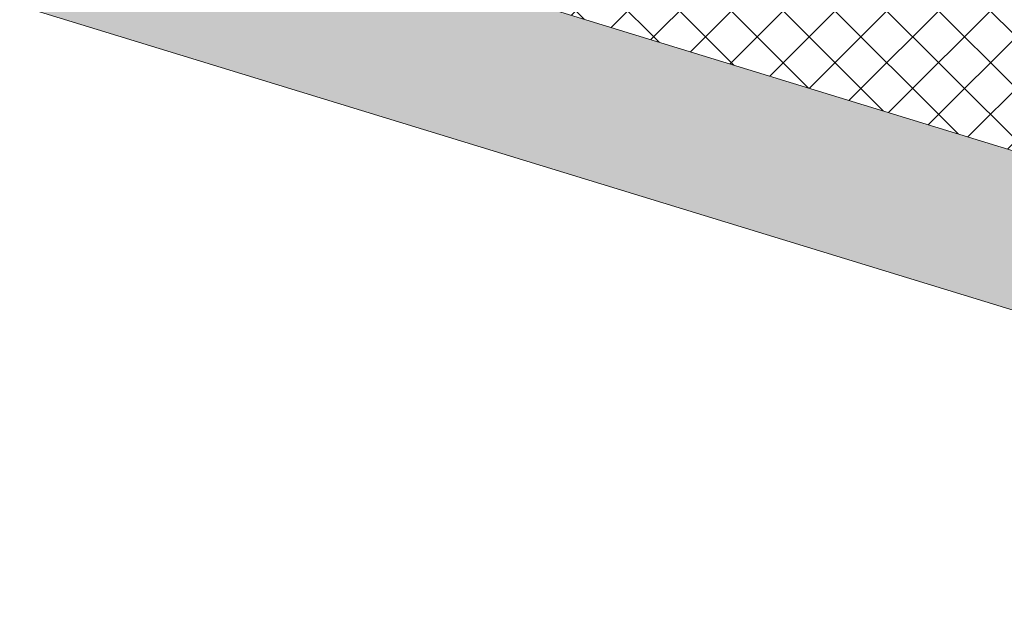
# Model space of a CAD drawing. Header units: millimetres. Extents: x -2220 to 52371, y -4077 to 6953.
# Tile 38 of 256: x 4169 to 4975, y -2697 to -2213. Entities that reach past the tile are written whole.
import ezdxf

# ---------------------------------------------------------------- set-up
doc = ezdxf.new("R2010")
doc.units = ezdxf.units.MM
doc.header["$MEASUREMENT"] = 0
doc.linetypes.add('Wipeout_Contour', pattern=[1000, 0, -1000])
doc.layers.add('12_FAÇ_Façana', color=7, linetype='Continuous')
doc.layers.add('Nuevo_08_E_Envans secs', color=7, linetype='Continuous')
doc.layers.add('12_FAÇ_Façana_Pluma_Nº__102', color=7, linetype='Continuous', lineweight=5, true_color=0xcccccc)
doc.layers.add('12_FAÇ_Façana_Pluma_Nº__174', color=7, linetype='Continuous', lineweight=13, true_color=0xe4ad2c)
doc.layers.add('12_FAÇ_Façana_Pluma_Nº__7', color=7, linetype='Continuous', lineweight=5)

# ---------------------------------------------------------------- blocks, each defined once
blk = doc.blocks.new('Elem Sección_14_1')
at = {"layer": '12_FAÇ_Façana_Pluma_Nº__102', "linetype": 'Continuous', "lineweight": 0, "true_color": 0xe5e5e5}
blk.add_hatch(color=254, dxfattribs=at).paths.add_polyline_path([(778.79, -1161.36), (9655.75, -3885.6), (9715.31, -3773.22), (6546.37, -2800.71), (6538.43, -2815.7), (6095.56, -2679.79), (6103.5, -2664.8), (838.34, -1048.99)])
at = {"layer": '12_FAÇ_Façana_Pluma_Nº__174', "linetype": 'Continuous', "lineweight": 13, "true_color": 0xe4ad2c}
h = blk.add_hatch(dxfattribs=at)
h.set_pattern_fill('SATE_Aislamiento_0001', color=42, style=0, pattern_type=2)
h.set_pattern_definition([(45, (0, 0), (-21.2132, 21.2132), []), (135, (0, 0), (21.2132, 21.2132), [])])
h.paths.add_polyline_path([(6103.5, -2664.8), (6174.97, -2529.96), (6135.6, -2517.87), (949.17, -926.22), (909.8, -914.14), (838.34, -1048.99)])
at = {"layer": '12_FAÇ_Façana_Pluma_Nº__7', "color": 7, "linetype": 'Continuous', "lineweight": 5}
for p, q in [((838.34, -1048.99), (6103.5, -2664.8)), ((813.23, -1171.93), (9655.75, -3885.6))]:
    blk.add_line(p, q, dxfattribs=at)
blk = doc.blocks.new('Elem Sección_111_1')
at = {"color": 254, "linetype": 'Wipeout_Contour', "lineweight": 0, "ltscale": 15755.887503}
blk.add_wipeout([(968.96, -802.52), (6170.16, -2398.7), (6172.54, -2394.21), (971.34, -798.02)], dxfattribs=at).dxf.layer = 'Nuevo_08_E_Envans secs'
at = {"color": 254, "linetype": 'Wipeout_Contour', "lineweight": 0, "ltscale": 15758.288048}
blk.add_wipeout([(6162.61, -2412.93), (6167.77, -2403.19), (966.58, -807.01), (961.42, -816.75)], dxfattribs=at).dxf.layer = 'Nuevo_08_E_Envans secs'

msp = doc.modelspace()

# ---------------------------------------------------------------- block references
at = {"layer": '12_FAÇ_Façana', "lineweight": 0}
msp.add_blockref('Elem Sección_14_1', (0, 0), dxfattribs=at)

# ---------------------------------------------------------------- next in the draw order: block references
at = {"layer": 'Nuevo_08_E_Envans secs', "lineweight": 0}
msp.add_blockref('Elem Sección_111_1', (0, 0), dxfattribs=at)

doc.saveas('drawing.dxf')
